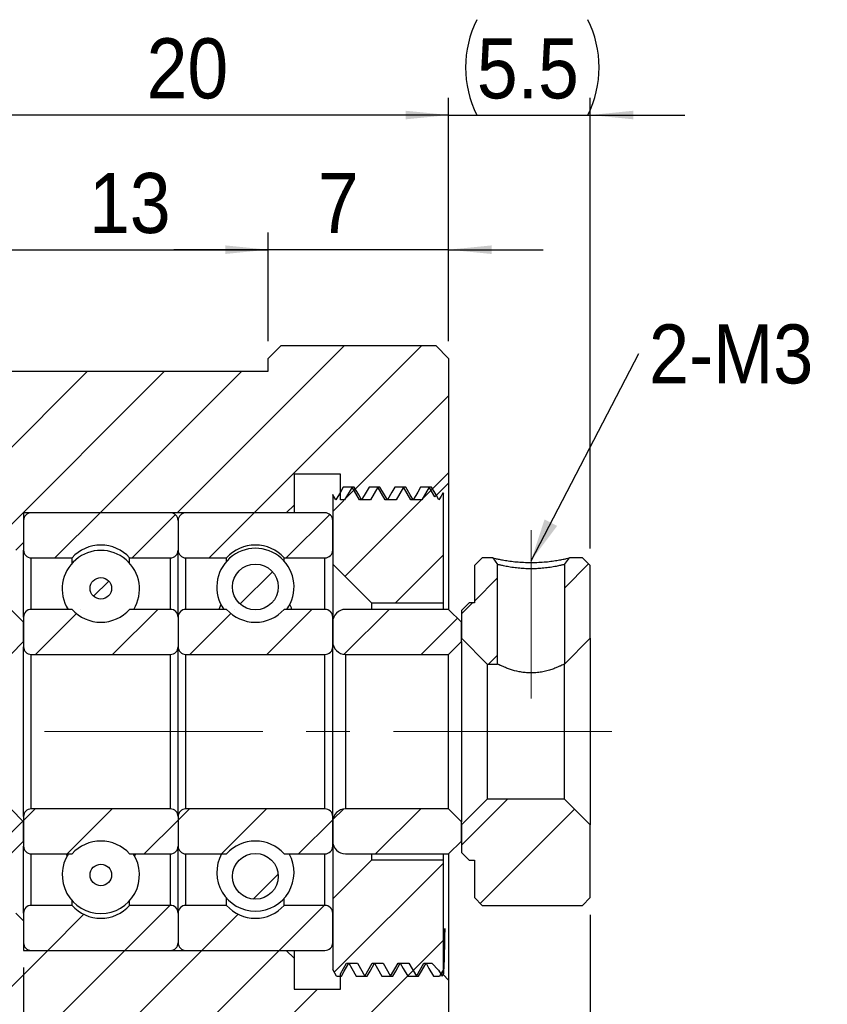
# Model space of a CAD drawing. Header units: millimetres. Extents: x 14 to 236, y 24 to 132.
# Tile 3 of 8: x 34 to 66, y 45 to 83. Entities that reach past the tile are written whole.
import ezdxf

# ---------------------------------------------------------------- set-up
doc = ezdxf.new("R2010")
doc.units = ezdxf.units.MM
doc.header["$LTSCALE"] = 0.666667
doc.linetypes.add('CENTERX2', pattern=[20.32, 12.7, -2.54, 2.54, -2.54])
doc.layers.add('FORMAT', color=7, linetype='Continuous')
doc.styles.add('SLDTEXTSTYLE0', font='GOTHIC.TTF', dxfattribs={"width": 0.913})
doc.styles.get("Standard").update_dxf_attribs({"font": 'GOTHIC.TTF'})
doc.dimstyles.new('SLDDIMSTYLE0', dxfattribs={"dimtxt": 2.333333, "dimasz": 1.666667, "dimexe": 0, "dimexo": 0.0625, "dimgap": 0.583333, "dimtad": 1, "dimrnd": 1e-09, "dimzin": 12, "dimdsep": 46, "dimtxsty": 'SLDTEXTSTYLE0', "dimsah": 1, "dimcen": 0.09, "dimadec": 0, "dimazin": 3, "dimtfac": 1, "dimtofl": 0, "dimtmove": 0, "dimatfit": 3, "dimfxl": 1, "dimfrac": 2, "dimtolj": 1, "dimtzin": 12, "dimarcsym": 0})
doc.dimstyles.new('SLDDIMSTYLE1', dxfattribs={"dimtxt": 2.333333, "dimasz": 1.666667, "dimexe": 0, "dimexo": 0.0625, "dimgap": 0.583333, "dimtad": 1, "dimrnd": 1e-09, "dimzin": 12, "dimdsep": 46, "dimtxsty": 'SLDTEXTSTYLE0', "dimsah": 1, "dimcen": 0.09, "dimadec": 0, "dimazin": 3, "dimtfac": 1, "dimtmove": 0, "dimatfit": 0, "dimfxl": 1, "dimfrac": 2, "dimtolj": 1, "dimtzin": 12, "dimarcsym": 0})
doc.dimstyles.new('SLDDIMSTYLE3', dxfattribs={"dimtxt": 0.18, "dimasz": 1.666667, "dimexe": 0, "dimexo": 0.0625, "dimgap": 0, "dimtad": 0, "dimtih": 1, "dimtoh": 1, "dimdec": 0, "dimrnd": 1e-09, "dimzin": 0, "dimdsep": 46, "dimtxsty": 'STANDARD', "dimsah": 1, "dimcen": 0.09, "dimadec": 0, "dimazin": 0, "dimtfac": 1.666667, "dimtdec": 0, "dimtofl": 0, "dimtmove": 0, "dimatfit": 3, "dimfxl": 1, "dimfrac": 2, "dimtolj": 1, "dimtzin": 0, "dimarcsym": 0})
doc.dimstyles.new('SLDDIMSTYLE5', dxfattribs={"dimtxt": 2.333333, "dimasz": 1.666667, "dimexe": 0, "dimexo": 0.0625, "dimgap": 0.583333, "dimtad": 1, "dimdec": 1, "dimrnd": 1e-09, "dimzin": 12, "dimdsep": 46, "dimtxsty": 'SLDTEXTSTYLE0', "dimsah": 1, "dimcen": 0.09, "dimadec": 0, "dimazin": 3, "dimtfac": 1, "dimtdec": 1, "dimtmove": 0, "dimatfit": 0, "dimfxl": 1, "dimfrac": 2, "dimtolj": 1, "dimtzin": 12, "dimarcsym": 0})

# ---------------------------------------------------------------- blocks, each defined once
blk = doc.blocks.new('_D_7')
at = {"layer": 'FORMAT', "color": 7}
for p, q in [((30.864, 69.941), (30.864, 75.163)), ((43.864, 70.941), (43.864, 75.163)), ((30.864, 74.497), (43.864, 74.497))]:
    blk.add_line(p, q, dxfattribs=at)
for points in [[(30.864, 74.497), (32.53, 74.33), (32.53, 74.663)], [(43.864, 74.497), (42.197, 74.663), (42.197, 74.33)]]:
    blk.add_solid(points, dxfattribs=at)
at = {"layer": 'FORMAT', "color": 7, "insert": (36.903, 77.477), "char_height": 2.3333, "attachment_point": 1, "style": 'SLDTEXTSTYLE0'}
blk.add_mtext('13', dxfattribs=at)
blk = doc.blocks.new('_D_8')
at = {"layer": 'FORMAT', "color": 7}
for p, q in [((43.864, 70.941), (43.864, 75.163)), ((50.864, 70.941), (50.864, 75.163)), ((43.864, 74.497), (40.197, 74.497)), ((50.864, 74.497), (43.864, 74.497)), ((50.864, 74.497), (54.53, 74.497))]:
    blk.add_line(p, q, dxfattribs=at)
for points in [[(43.864, 74.497), (42.197, 74.663), (42.197, 74.33)], [(50.864, 74.497), (52.53, 74.33), (52.53, 74.663)]]:
    blk.add_solid(points, dxfattribs=at)
at = {"layer": 'FORMAT', "color": 7, "insert": (45.79, 77.477), "char_height": 2.333, "attachment_point": 1, "style": 'SLDTEXTSTYLE0'}
blk.add_mtext('7', dxfattribs=at)
blk = doc.blocks.new('_D_9')
at = {"layer": 'FORMAT', "color": 7}
for p, q in [((30.864, 69.941), (30.864, 80.394)), ((50.864, 70.941), (50.864, 80.394)), ((50.864, 79.728), (30.864, 79.728))]:
    blk.add_line(p, q, dxfattribs=at)
for points in [[(30.864, 79.728), (32.53, 79.561), (32.53, 79.894)], [(50.864, 79.728), (49.197, 79.894), (49.197, 79.561)]]:
    blk.add_solid(points, dxfattribs=at)
at = {"layer": 'FORMAT', "color": 7, "insert": (39.139, 82.708), "char_height": 2.3333, "attachment_point": 1, "style": 'SLDTEXTSTYLE0'}
blk.add_mtext('20', dxfattribs=at)
blk = doc.blocks.new('_D_10')
at = {"layer": 'FORMAT', "color": 7}
for p, q in [((50.864, 70.941), (50.864, 80.394)), ((56.364, 62.891), (56.364, 80.394)), ((50.864, 79.728), (47.197, 79.728)), ((50.864, 79.728), (56.364, 79.728)), ((56.364, 79.728), (60.03, 79.728))]:
    blk.add_line(p, q, dxfattribs=at)
for centre, start, end in [((55.663, 81.58), 153.4349, 206.5651), ((52.565, 81.58), 333.4349, 26.5651)]:
    blk.add_arc(centre, 4.141, start, end, dxfattribs=at)
for points in [[(50.864, 79.728), (49.197, 79.894), (49.197, 79.561)], [(56.364, 79.728), (58.03, 79.561), (58.03, 79.894)]]:
    blk.add_solid(points, dxfattribs=at)
at = {"layer": 'FORMAT', "color": 7, "insert": (51.959, 82.708), "char_height": 2.3333, "attachment_point": 1, "style": 'SLDTEXTSTYLE0'}
blk.add_mtext('5.5', dxfattribs=at)
blk = doc.blocks.new('_D_11')
at = {"layer": 'FORMAT', "color": 7}
for p, q in [((34.364, 46.607), (34.364, 35.17)), ((30.864, 41.607), (30.864, 35.17)), ((30.864, 35.836), (23.747, 35.836)), ((30.864, 35.836), (34.364, 35.836)), ((34.364, 35.836), (38.03, 35.836))]:
    blk.add_line(p, q, dxfattribs=at)
for points in [[(30.864, 35.836), (29.197, 36.003), (29.197, 35.67)], [(34.364, 35.836), (36.03, 35.67), (36.03, 36.003)]]:
    blk.add_solid(points, dxfattribs=at)
at = {"layer": 'FORMAT', "color": 7, "insert": (23.747, 38.817), "char_height": 2.3333, "attachment_point": 1, "style": 'SLDTEXTSTYLE0'}
blk.add_mtext('3.5', dxfattribs=at)
blk = doc.blocks.new('_D_13')
at = {"layer": 'FORMAT', "color": 7}
for p, q in [((56.364, 48.657), (56.364, 35.17)), ((34.364, 46.607), (34.364, 35.17)), ((56.364, 35.836), (34.364, 35.836))]:
    blk.add_line(p, q, dxfattribs=at)
for points in [[(34.364, 35.836), (36.03, 35.67), (36.03, 36.003)], [(56.364, 35.836), (54.697, 36.003), (54.697, 35.67)]]:
    blk.add_solid(points, dxfattribs=at)
at = {"layer": 'FORMAT', "color": 7, "insert": (44.199, 38.817), "char_height": 2.3333, "attachment_point": 1, "style": 'SLDTEXTSTYLE0'}
blk.add_mtext('22', dxfattribs=at)
blk = doc.blocks.new('SW_NOTE_2')
at = {"layer": 'FORMAT', "color": 0, "insert": (0.396, 1.134), "char_height": 2.2931, "attachment_point": 1, "style": 'SLDTEXTSTYLE0'}
blk.add_mtext('2-M3', dxfattribs=at)

msp = doc.modelspace()

# ---------------------------------------------------------------- hatches: boundary and pattern name
at = {"linetype": 'Continuous', "lineweight": 18}
h = msp.add_hatch(dxfattribs=at)
h.set_pattern_fill('ANSI31', scale=0.66667, style=0)
h.paths.add_polyline_path([(50.8636, 65.424), (50.8636, 70.274), (50.3636, 70.774), (44.3636, 70.774), (43.8636, 70.274), (43.8636, 69.774), (31.3636, 69.774), (30.8636, 69.274), (30.8636, 63.124), (31.1636, 62.824), (34.0636, 62.824), (34.3636, 63.124), (34.3636, 64.274), (44.5636, 64.274), (44.8636, 64.574), (44.8636, 65.774), (46.6636, 65.774), (46.6636, 64.774), (46.8249, 64.774), (47.1136, 65.274), (47.4022, 64.774), (47.8249, 64.774), (48.1136, 65.274), (48.4022, 64.774), (48.8249, 64.774), (49.1136, 65.274), (49.4022, 64.774), (49.8249, 64.774), (50.1136, 65.274), (50.3332, 64.8936)], flags=0)
h = msp.add_hatch(dxfattribs=at)
h.set_pattern_fill('ANSI31', scale=0.66667, style=0)
edge = h.paths.add_edge_path(flags=0)
edge.add_spline(control_points=[(48.7765, 65.274), (48.7389, 65.2088), (48.7012, 65.1436), (48.6635, 65.0783), (48.605, 64.9769), (48.5464, 64.8754), (48.4878, 64.774)], knot_values=[0, 0, 0, 0, 0.0002259, 0.0002259, 0.0002259, 0.0005774, 0.0005774, 0.0005774, 0.0005774], weights=[1, 1, 1, 1, 1, 1, 1], degree=3, periodic=0)
edge.add_spline(control_points=[(48.4878, 64.774), (48.4501, 64.8392), (48.4125, 64.9044), (48.3748, 64.9696), (48.3163, 65.0711), (48.2577, 65.1725), (48.1991, 65.274)], knot_values=[0, 0, 0, 0, 0.0002259, 0.0002259, 0.0002259, 0.0005774, 0.0005774, 0.0005774, 0.0005774], weights=[1, 1, 1, 1, 1, 1, 1], degree=3, periodic=0)
edge.add_line((48.1991, 65.274), (47.7765, 65.274))
edge.add_spline(control_points=[(47.7765, 65.274), (47.7389, 65.2088), (47.7012, 65.1436), (47.6635, 65.0783), (47.605, 64.9769), (47.5464, 64.8754), (47.4878, 64.774)], knot_values=[0, 0, 0, 0, 0.0002259, 0.0002259, 0.0002259, 0.0005774, 0.0005774, 0.0005774, 0.0005774], weights=[1, 1, 1, 1, 1, 1, 1], degree=3, periodic=0)
edge.add_spline(control_points=[(47.4878, 64.774), (47.4501, 64.8392), (47.4125, 64.9044), (47.3748, 64.9696), (47.3163, 65.0711), (47.2577, 65.1725), (47.1991, 65.274)], knot_values=[0, 0, 0, 0, 0.0002259, 0.0002259, 0.0002259, 0.0005774, 0.0005774, 0.0005774, 0.0005774], weights=[1, 1, 1, 1, 1, 1, 1], degree=3, periodic=0)
edge.add_line((47.1991, 65.274), (46.7765, 65.274))
edge.add_spline(control_points=[(46.7765, 65.274), (46.7389, 65.2088), (46.7012, 65.1436), (46.6635, 65.0783), (46.605, 64.9769), (46.5464, 64.8754), (46.4878, 64.774)], knot_values=[0, 0, 0, 0, 0.0002259, 0.0002259, 0.0002259, 0.0005774, 0.0005774, 0.0005774, 0.0005774], weights=[1, 1, 1, 1, 1, 1, 1], degree=3, periodic=0)
edge.add_spline(control_points=[(46.4878, 64.774), (46.4501, 64.8392), (46.4125, 64.9044), (46.3748, 64.9696), (46.3711, 64.9762), (46.3673, 64.9827), (46.3636, 64.9892)], knot_values=[0, 0, 0, 0, 0.0002259, 0.0002259, 0.0002259, 0.0002485, 0.0002485, 0.0002485, 0.0002485], weights=[1, 1, 1, 1, 1, 1, 1], degree=3, periodic=0)
edge.add_line((46.3636, 64.9892), (46.3636, 62.274))
edge.add_line((46.3636, 62.274), (47.8636, 60.774))
edge.add_line((47.8636, 60.774), (50.6636, 60.774))
edge.add_line((50.6636, 60.774), (50.6636, 65.0138))
edge.add_line((50.6636, 65.0138), (50.6449, 65.0461))
edge.add_spline(control_points=[(50.6449, 65.0461), (50.5925, 64.9554), (50.5402, 64.8647), (50.4878, 64.774)], knot_values=[0.0002632, 0.0002632, 0.0002632, 0.0002632, 0.0005774, 0.0005774, 0.0005774, 0.0005774], weights=[1, 1, 1, 1], degree=3, periodic=0)
edge.add_spline(control_points=[(50.4878, 64.774), (50.4501, 64.8392), (50.4125, 64.9044), (50.3748, 64.9696), (50.3163, 65.0711), (50.2577, 65.1725), (50.1991, 65.274)], knot_values=[0, 0, 0, 0, 0.0002259, 0.0002259, 0.0002259, 0.0005774, 0.0005774, 0.0005774, 0.0005774], weights=[1, 1, 1, 1, 1, 1, 1], degree=3, periodic=0)
edge.add_line((50.1991, 65.274), (49.7765, 65.274))
edge.add_spline(control_points=[(49.7765, 65.274), (49.7389, 65.2088), (49.7012, 65.1436), (49.6635, 65.0783), (49.605, 64.9769), (49.5464, 64.8754), (49.4878, 64.774)], knot_values=[0, 0, 0, 0, 0.0002259, 0.0002259, 0.0002259, 0.0005774, 0.0005774, 0.0005774, 0.0005774], weights=[1, 1, 1, 1, 1, 1, 1], degree=3, periodic=0)
edge.add_spline(control_points=[(49.4878, 64.774), (49.4501, 64.8392), (49.4125, 64.9044), (49.3748, 64.9696), (49.3163, 65.0711), (49.2577, 65.1725), (49.1991, 65.274)], knot_values=[0, 0, 0, 0, 0.0002259, 0.0002259, 0.0002259, 0.0005774, 0.0005774, 0.0005774, 0.0005774], weights=[1, 1, 1, 1, 1, 1, 1], degree=3, periodic=0)
edge.add_line((49.1991, 65.274), (48.7765, 65.274))
h = msp.add_hatch(dxfattribs=at)
h.set_pattern_fill('ANSI31', scale=0.66667, style=0)
edge = h.paths.add_edge_path(flags=0)
edge.add_line((40.3636, 62.824), (40.3636, 63.974))
edge.add_arc((40.0636, 63.974), 0.3, 0, 90)
edge.add_line((40.0636, 64.274), (34.6636, 64.274))
edge.add_arc((34.6636, 63.974), 0.3, 90, 180)
edge.add_line((34.3636, 63.974), (34.3636, 62.824))
edge.add_arc((34.6636, 62.824), 0.3, 180, 270)
edge.add_line((34.6636, 62.524), (36.2455, 62.524))
edge.add_arc((37.3636, 61.524), 1.5, 41.81031, 138.18969, ccw=False)
edge.add_line((38.4816, 62.524), (40.0636, 62.524))
edge.add_arc((40.0636, 62.824), 0.3, 270, 360)
h = msp.add_hatch(dxfattribs=at)
h.set_pattern_fill('ANSI31', scale=0.66667, style=0)
edge = h.paths.add_edge_path(flags=0)
edge.add_line((46.3636, 62.824), (46.3636, 63.974))
edge.add_arc((46.0636, 63.974), 0.3, 360, 450)
edge.add_line((46.0636, 64.274), (40.6636, 64.274))
edge.add_arc((40.6636, 63.974), 0.3, 90, 180)
edge.add_line((40.3636, 63.974), (40.3636, 62.824))
edge.add_arc((40.6636, 62.824), 0.3, 180, 270)
edge.add_line((40.6636, 62.524), (42.2455, 62.524))
edge.add_arc((43.3636, 61.524), 1.5, 41.81031, 138.18969, ccw=False)
edge.add_line((44.4816, 62.524), (46.0636, 62.524))
edge.add_arc((46.0636, 62.824), 0.3, 270, 360)
h = msp.add_hatch(dxfattribs=at)
h.set_pattern_fill('ANSI32', scale=0.6667, style=0)
edge = h.paths.add_edge_path(flags=0)
edge.add_line((52.7636, 62.2705), (52.5749, 62.524))
edge.add_line((52.5749, 62.524), (52.1636, 62.524))
edge.add_line((52.1636, 62.524), (51.8636, 62.224))
edge.add_line((51.8636, 62.224), (51.8636, 60.774))
edge.add_line((51.8636, 60.774), (51.6636, 60.774))
edge.add_line((51.6636, 60.774), (51.3636, 60.474))
edge.add_line((51.3636, 60.474), (51.3636, 59.399))
edge.add_line((51.3636, 59.399), (52.3636, 58.399))
edge.add_line((52.3636, 58.399), (52.7636, 58.399))
edge.add_line((52.7636, 58.399), (52.7636, 62.2705))
h = msp.add_hatch(dxfattribs=at)
h.set_pattern_fill('ANSI32', scale=0.6667, style=0)
h.paths.add_polyline_path([(56.3636, 62.224), (56.0636, 62.524), (55.5522, 62.524), (55.3636, 62.2705), (55.3636, 58.399), (56.3636, 59.399)], flags=0)
h = msp.add_hatch(dxfattribs=at)
h.set_pattern_fill('ANSI31', scale=0.66667, style=0)
edge = h.paths.add_edge_path(flags=0)
edge.add_arc((43.3636, 61.3957), 0.8891, 0, 360)
h = msp.add_hatch(dxfattribs=at)
h.set_pattern_fill('ANSI31', scale=0.66667, style=0)
edge = h.paths.add_edge_path(flags=0)
edge.add_arc((37.3636, 61.3406), 0.4176, 0, 360)
h = msp.add_hatch(dxfattribs=at)
h.set_pattern_fill('ANSI31', scale=0.66667, style=0)
edge = h.paths.add_edge_path(flags=0)
edge.add_line((33.8636, 58.774), (34.3636, 59.274))
edge.add_line((34.3636, 59.274), (34.3636, 60.024))
edge.add_line((34.3636, 60.024), (33.8636, 60.524))
edge.add_line((33.8636, 60.524), (29.8636, 60.524))
edge.add_arc((29.8636, 60.024), 0.5, 90, 180)
edge.add_line((29.3636, 60.024), (29.3636, 59.274))
edge.add_arc((29.8636, 59.274), 0.5, 180, 270)
edge.add_line((29.8636, 58.774), (33.8636, 58.774))
h = msp.add_hatch(dxfattribs=at)
h.set_pattern_fill('ANSI31', scale=0.66667, style=0)
edge = h.paths.add_edge_path(flags=0)
edge.add_line((40.0636, 60.524), (38.4816, 60.524))
edge.add_arc((37.3636, 61.524), 1.5, 221.81031, 318.18969, ccw=False)
edge.add_line((36.2455, 60.524), (34.6636, 60.524))
edge.add_arc((34.6636, 60.224), 0.3, 90, 180)
edge.add_line((34.3636, 60.224), (34.3636, 59.074))
edge.add_arc((34.6636, 59.074), 0.3, 180, 270)
edge.add_line((34.6636, 58.774), (40.0636, 58.774))
edge.add_arc((40.0636, 59.074), 0.3, 270, 360)
edge.add_line((40.3636, 59.074), (40.3636, 60.224))
edge.add_arc((40.0636, 60.224), 0.3, 0, 90)
h = msp.add_hatch(dxfattribs=at)
h.set_pattern_fill('ANSI31', scale=0.66667, style=0)
edge = h.paths.add_edge_path(flags=0)
edge.add_line((46.0636, 60.524), (44.4816, 60.524))
edge.add_arc((43.3636, 61.524), 1.5, 221.81031, 318.18969, ccw=False)
edge.add_line((42.2455, 60.524), (40.6636, 60.524))
edge.add_arc((40.6636, 60.224), 0.3, 90, 180)
edge.add_line((40.3636, 60.224), (40.3636, 59.074))
edge.add_arc((40.6636, 59.074), 0.3, 180, 270)
edge.add_line((40.6636, 58.774), (46.0636, 58.774))
edge.add_arc((46.0636, 59.074), 0.3, 270, 360)
edge.add_line((46.3636, 59.074), (46.3636, 60.224))
edge.add_arc((46.0636, 60.224), 0.3, 0, 90)
h = msp.add_hatch(dxfattribs=at)
h.set_pattern_fill('ANSI31', scale=0.66667, style=0)
edge = h.paths.add_edge_path(flags=0)
edge.add_line((50.8636, 58.774), (51.3636, 59.274))
edge.add_line((51.3636, 59.274), (51.3636, 60.024))
edge.add_line((51.3636, 60.024), (50.8636, 60.524))
edge.add_line((50.8636, 60.524), (46.8636, 60.524))
edge.add_arc((46.8636, 60.024), 0.5, 90, 180)
edge.add_line((46.3636, 60.024), (46.3636, 59.274))
edge.add_arc((46.8636, 59.274), 0.5, 180, 270)
edge.add_line((46.8636, 58.774), (50.8636, 58.774))
h = msp.add_hatch(dxfattribs=at)
h.set_pattern_fill('ANSI32', scale=0.6667, style=0)
h.paths.add_polyline_path([(51.8636, 49.324), (52.1636, 49.024), (56.0636, 49.024), (56.3636, 49.324), (56.3636, 52.149), (55.3636, 53.149), (52.3636, 53.149), (51.3636, 52.149), (51.3636, 51.074), (51.6636, 50.774), (51.8636, 50.774)], flags=0)
h = msp.add_hatch(dxfattribs=at)
h.set_pattern_fill('ANSI31', scale=0.66667, style=0)
edge = h.paths.add_edge_path(flags=0)
edge.add_line((34.3636, 52.274), (33.8636, 52.774))
edge.add_line((33.8636, 52.774), (29.8636, 52.774))
edge.add_arc((29.8636, 52.274), 0.5, 90, 180)
edge.add_line((29.3636, 52.274), (29.3636, 51.524))
edge.add_arc((29.8636, 51.524), 0.5, 180, 270)
edge.add_line((29.8636, 51.024), (33.8636, 51.024))
edge.add_line((33.8636, 51.024), (34.3636, 51.524))
edge.add_line((34.3636, 51.524), (34.3636, 52.274))
h = msp.add_hatch(dxfattribs=at)
h.set_pattern_fill('ANSI31', scale=0.66667, style=0)
edge = h.paths.add_edge_path(flags=0)
edge.add_line((34.6636, 51.024), (36.2455, 51.024))
edge.add_arc((37.3636, 50.024), 1.5, 41.81031, 138.18969, ccw=False)
edge.add_line((38.4816, 51.024), (40.0636, 51.024))
edge.add_arc((40.0636, 51.324), 0.3, 270, 360)
edge.add_line((40.3636, 51.324), (40.3636, 52.474))
edge.add_arc((40.0636, 52.474), 0.3, 0, 90)
edge.add_line((40.0636, 52.774), (34.6636, 52.774))
edge.add_arc((34.6636, 52.474), 0.3, 90, 180)
edge.add_line((34.3636, 52.474), (34.3636, 51.324))
edge.add_arc((34.6636, 51.324), 0.3, 180, 270)
h = msp.add_hatch(dxfattribs=at)
h.set_pattern_fill('ANSI31', scale=0.66667, style=0)
edge = h.paths.add_edge_path(flags=0)
edge.add_line((40.6636, 51.024), (42.2455, 51.024))
edge.add_arc((43.3636, 50.024), 1.5, 41.81031, 138.18969, ccw=False)
edge.add_line((44.4816, 51.024), (46.0636, 51.024))
edge.add_arc((46.0636, 51.324), 0.3, 270, 360)
edge.add_line((46.3636, 51.324), (46.3636, 52.474))
edge.add_arc((46.0636, 52.474), 0.3, 360, 450)
edge.add_line((46.0636, 52.774), (40.6636, 52.774))
edge.add_arc((40.6636, 52.474), 0.3, 90, 180)
edge.add_line((40.3636, 52.474), (40.3636, 51.324))
edge.add_arc((40.6636, 51.324), 0.3, 180, 270)
h = msp.add_hatch(dxfattribs=at)
h.set_pattern_fill('ANSI31', scale=0.66667, style=0)
edge = h.paths.add_edge_path(flags=0)
edge.add_line((51.3636, 52.274), (50.8636, 52.774))
edge.add_line((50.8636, 52.774), (46.8636, 52.774))
edge.add_arc((46.8636, 52.274), 0.5, 90, 180)
edge.add_line((46.3636, 52.274), (46.3636, 51.524))
edge.add_arc((46.8636, 51.524), 0.5, 180, 270)
edge.add_line((46.8636, 51.024), (50.8636, 51.024))
edge.add_line((50.8636, 51.024), (51.3636, 51.524))
edge.add_line((51.3636, 51.524), (51.3636, 52.274))
h = msp.add_hatch(dxfattribs=at)
h.set_pattern_fill('ANSI31', scale=0.66667, style=0)
edge = h.paths.add_edge_path(flags=0)
edge.add_arc((43.3636, 50.1523), 0.8891, 0, 360)
h = msp.add_hatch(dxfattribs=at)
h.set_pattern_fill('ANSI31', scale=0.66667, style=0)
edge = h.paths.add_edge_path(flags=0)
edge.add_arc((37.3636, 50.2074), 0.4176, 0, 360)
h = msp.add_hatch(dxfattribs=at)
h.set_pattern_fill('ANSI31', scale=0.66667, style=0)
edge = h.paths.add_edge_path(flags=0)
edge.add_spline(control_points=[(47.6991, 46.274), (47.7368, 46.3392), (47.7744, 46.4044), (47.8121, 46.4697), (47.8706, 46.5711), (47.9292, 46.6725), (47.9878, 46.774)], knot_values=[0, 0, 0, 0, 0.0002259, 0.0002259, 0.0002259, 0.0005774, 0.0005774, 0.0005774, 0.0005774], weights=[1, 1, 1, 1, 1, 1, 1], degree=3, periodic=0)
edge.add_spline(control_points=[(47.9878, 46.774), (48.0255, 46.7088), (48.0631, 46.6436), (48.1008, 46.5783), (48.1594, 46.4769), (48.2179, 46.3754), (48.2765, 46.274)], knot_values=[0, 0, 0, 0, 0.0002259, 0.0002259, 0.0002259, 0.0005774, 0.0005774, 0.0005774, 0.0005774], weights=[1, 1, 1, 1, 1, 1, 1], degree=3, periodic=0)
edge.add_line((48.2765, 46.274), (48.6991, 46.274))
edge.add_spline(control_points=[(48.6991, 46.274), (48.7368, 46.3392), (48.7744, 46.4044), (48.8121, 46.4697), (48.8706, 46.5711), (48.9292, 46.6725), (48.9878, 46.774)], knot_values=[0, 0, 0, 0, 0.0002259, 0.0002259, 0.0002259, 0.0005774, 0.0005774, 0.0005774, 0.0005774], weights=[1, 1, 1, 1, 1, 1, 1], degree=3, periodic=0)
edge.add_spline(control_points=[(48.9878, 46.774), (49.0255, 46.7088), (49.0631, 46.6436), (49.1008, 46.5783), (49.1594, 46.4769), (49.2179, 46.3754), (49.2765, 46.274)], knot_values=[0, 0, 0, 0, 0.0002259, 0.0002259, 0.0002259, 0.0005774, 0.0005774, 0.0005774, 0.0005774], weights=[1, 1, 1, 1, 1, 1, 1], degree=3, periodic=0)
edge.add_line((49.2765, 46.274), (49.6991, 46.274))
edge.add_spline(control_points=[(49.6991, 46.274), (49.7368, 46.3392), (49.7744, 46.4044), (49.8121, 46.4697), (49.8706, 46.5711), (49.9292, 46.6725), (49.9878, 46.774)], knot_values=[0, 0, 0, 0, 0.0002259, 0.0002259, 0.0002259, 0.0005774, 0.0005774, 0.0005774, 0.0005774], weights=[1, 1, 1, 1, 1, 1, 1], degree=3, periodic=0)
edge.add_spline(control_points=[(49.9878, 46.774), (50.0255, 46.7088), (50.0631, 46.6436), (50.1008, 46.5783), (50.1594, 46.4769), (50.2179, 46.3754), (50.2765, 46.274)], knot_values=[0, 0, 0, 0, 0.0002259, 0.0002259, 0.0002259, 0.0005774, 0.0005774, 0.0005774, 0.0005774], weights=[1, 1, 1, 1, 1, 1, 1], degree=3, periodic=0)
edge.add_line((50.2765, 46.274), (50.5133, 46.274))
edge.add_line((50.5133, 46.274), (50.6636, 46.5342))
edge.add_line((50.6636, 46.5342), (50.6636, 50.774))
edge.add_line((50.6636, 50.774), (47.8636, 50.774))
edge.add_line((47.8636, 50.774), (46.3636, 49.274))
edge.add_line((46.3636, 49.274), (46.3636, 46.5342))
edge.add_line((46.3636, 46.5342), (46.5138, 46.274))
edge.add_line((46.5138, 46.274), (46.6991, 46.274))
edge.add_spline(control_points=[(46.6991, 46.274), (46.7368, 46.3392), (46.7744, 46.4044), (46.8121, 46.4697), (46.8706, 46.5711), (46.9292, 46.6725), (46.9878, 46.774)], knot_values=[0, 0, 0, 0, 0.0002259, 0.0002259, 0.0002259, 0.0005774, 0.0005774, 0.0005774, 0.0005774], weights=[1, 1, 1, 1, 1, 1, 1], degree=3, periodic=0)
edge.add_spline(control_points=[(46.9878, 46.774), (47.0255, 46.7088), (47.0631, 46.6436), (47.1008, 46.5783), (47.1594, 46.4769), (47.2179, 46.3754), (47.2765, 46.274)], knot_values=[0, 0, 0, 0, 0.0002259, 0.0002259, 0.0002259, 0.0005774, 0.0005774, 0.0005774, 0.0005774], weights=[1, 1, 1, 1, 1, 1, 1], degree=3, periodic=0)
edge.add_line((47.2765, 46.274), (47.6991, 46.274))
h = msp.add_hatch(dxfattribs=at)
h.set_pattern_fill('ANSI31', scale=0.66667, style=0)
edge = h.paths.add_edge_path(flags=0)
edge.add_line((34.6636, 47.274), (40.0636, 47.274))
edge.add_arc((40.0636, 47.574), 0.3, 270, 360)
edge.add_line((40.3636, 47.574), (40.3636, 48.724))
edge.add_arc((40.0636, 48.724), 0.3, 0, 90)
edge.add_line((40.0636, 49.024), (38.4816, 49.024))
edge.add_arc((37.3636, 50.024), 1.5, 221.81031, 318.18969, ccw=False)
edge.add_line((36.2455, 49.024), (34.6636, 49.024))
edge.add_arc((34.6636, 48.724), 0.3, 90, 180)
edge.add_line((34.3636, 48.724), (34.3636, 47.574))
edge.add_arc((34.6636, 47.574), 0.3, 180, 270)
h = msp.add_hatch(dxfattribs=at)
h.set_pattern_fill('ANSI31', scale=0.66667, style=0)
edge = h.paths.add_edge_path(flags=0)
edge.add_line((40.6636, 47.274), (46.0636, 47.274))
edge.add_arc((46.0636, 47.574), 0.3, 270, 360)
edge.add_line((46.3636, 47.574), (46.3636, 48.724))
edge.add_arc((46.0636, 48.724), 0.3, 0, 90)
edge.add_line((46.0636, 49.024), (44.4816, 49.024))
edge.add_arc((43.3636, 50.024), 1.5, 221.81031, 318.18969, ccw=False)
edge.add_line((42.2455, 49.024), (40.6636, 49.024))
edge.add_arc((40.6636, 48.724), 0.3, 90, 180)
edge.add_line((40.3636, 48.724), (40.3636, 47.574))
edge.add_arc((40.6636, 47.574), 0.3, 180, 270)
h = msp.add_hatch(dxfattribs=at)
h.set_pattern_fill('ANSI31', scale=0.66667, style=0)
h.paths.add_polyline_path([(50.6136, 46.274), (50.4769, 46.5106), (50.2136, 46.774), (49.9022, 46.774), (49.6136, 46.274), (49.3249, 46.774), (48.9022, 46.774), (48.6136, 46.274), (48.3249, 46.774), (47.9022, 46.774), (47.6136, 46.274), (47.3249, 46.774), (46.9022, 46.774), (46.6636, 46.3606), (46.6636, 45.774), (44.8636, 45.774), (44.8636, 46.974), (44.5636, 47.274), (34.3636, 47.274), (34.3636, 48.424), (34.0636, 48.724), (31.1636, 48.724), (30.8636, 48.424), (30.8636, 42.274), (31.3636, 41.774), (43.8636, 41.774), (43.8636, 41.274), (44.3636, 40.774), (50.3636, 40.774), (50.8636, 41.274), (50.8636, 46.124), (50.6502, 46.3374)], flags=0)

# ---------------------------------------------------------------- linework, layer by layer
at = {"color": 7, "linetype": 'Continuous', "lineweight": 25}
for p, q in [((43.8636, 70.274), (44.3636, 70.774)), ((44.3636, 70.774), (50.3636, 70.774)), ((50.3636, 70.774), (50.8636, 70.274)), ((43.8636, 69.774), (43.8636, 70.274)), ((50.8636, 70.274), (50.8636, 65.424)), ((31.3636, 69.774), (43.8636, 69.774)), ((46.6636, 65.774), (44.8636, 65.774)), ((44.8636, 65.774), (44.8636, 64.574)), ((46.6636, 64.774), (46.6636, 65.774)), ((50.8636, 65.424), (50.3332, 64.8936)), ((50.8636, 65.424), (50.8636, 60.524)), ((47.1991, 65.274), (46.7765, 65.274)), ((47.1136, 65.274), (46.8249, 64.774)), ((47.4022, 64.774), (47.1136, 65.274)), ((48.1991, 65.274), (47.7765, 65.274)), ((48.1136, 65.274), (47.8249, 64.774)), ((48.4022, 64.774), (48.1136, 65.274)), ((49.1991, 65.274), (48.7765, 65.274)), ((49.1136, 65.274), (48.8249, 64.774)), ((49.4022, 64.774), (49.1136, 65.274)), ((50.1991, 65.274), (49.7765, 65.274)), ((50.1136, 65.274), (49.8249, 64.774)), ((50.3332, 64.8936), (50.1136, 65.274)), ((50.6449, 65.0461), (50.6636, 65.0138)), ((46.3636, 64.9892), (46.3636, 62.274)), ((46.8249, 64.774), (46.6636, 64.774)), ((47.8249, 64.774), (47.4022, 64.774)), ((48.8249, 64.774), (48.4022, 64.774)), ((49.8249, 64.774), (49.4022, 64.774)), ((50.6636, 60.774), (50.6636, 65.0138)), ((44.5636, 64.274), (34.3636, 64.274)), ((34.3636, 64.274), (34.3636, 63.124)), ((40.0636, 64.274), (34.6636, 64.274)), ((46.0636, 64.274), (40.6636, 64.274)), ((44.8636, 64.574), (44.5636, 64.274)), ((44.8636, 64.574), (44.8636, 64.274)), ((34.3636, 63.974), (34.3636, 62.824)), ((40.3636, 63.974), (40.3636, 62.824)), ((46.3636, 62.824), (46.3636, 63.974)), ((34.3636, 63.124), (34.0636, 62.824)), ((34.3636, 60.224), (34.3636, 62.824)), ((40.3636, 60.224), (40.3636, 62.824)), ((34.6636, 62.524), (36.2455, 62.524)), ((36.2455, 62.3152), (36.2455, 62.524)), ((38.4816, 62.3152), (38.4816, 62.524)), ((38.4816, 62.524), (40.0636, 62.524)), ((40.6636, 62.524), (42.2455, 62.524)), ((42.2455, 62.3957), (42.2455, 62.524)), ((44.4816, 62.3957), (44.4816, 62.524)), ((44.4816, 62.524), (46.0636, 62.524)), ((51.8636, 62.224), (52.1636, 62.524)), ((52.5749, 62.524), (52.1636, 62.524)), ((52.5749, 62.524), (52.7636, 62.2705)), ((55.3636, 62.2705), (55.5522, 62.524)), ((56.0636, 62.524), (55.5522, 62.524)), ((56.0636, 62.524), (56.3636, 62.224)), ((47.8636, 60.774), (46.3636, 62.274)), ((46.3636, 62.274), (46.3636, 60.224)), ((51.8636, 62.224), (51.8636, 60.774)), ((52.7636, 58.399), (52.7636, 62.2705)), ((55.3636, 62.2705), (55.3636, 58.399)), ((56.3636, 59.399), (56.3636, 62.224)), ((33.8636, 60.524), (34.3636, 60.024)), ((36.2455, 60.524), (34.6636, 60.524)), ((40.0636, 60.524), (38.4816, 60.524)), ((42.2455, 60.524), (40.6636, 60.524)), ((46.0636, 60.524), (44.4816, 60.524)), ((50.8636, 60.524), (46.8636, 60.524)), ((47.8636, 60.774), (47.8636, 60.524)), ((47.8636, 60.774), (50.6636, 60.774)), ((50.6636, 60.524), (50.6636, 60.774)), ((50.8636, 60.524), (51.3636, 60.024)), ((51.3636, 60.474), (51.6636, 60.774)), ((51.3636, 60.474), (51.3636, 59.399)), ((51.8636, 60.774), (51.6636, 60.774)), ((34.3636, 60.224), (34.3636, 59.074)), ((40.3636, 60.224), (40.3636, 59.074)), ((46.3636, 59.074), (46.3636, 60.224)), ((34.3636, 59.274), (34.3636, 60.024)), ((46.3636, 60.024), (46.3636, 59.274)), ((51.3636, 59.274), (51.3636, 60.024)), ((52.3636, 58.399), (51.3636, 59.399)), ((56.3636, 59.399), (55.3636, 58.399)), ((56.3636, 59.399), (56.3636, 52.149)), ((34.3636, 59.274), (33.8636, 58.774)), ((34.3636, 52.474), (34.3636, 59.074)), ((40.3636, 52.474), (40.3636, 59.074)), ((46.3636, 52.474), (46.3636, 59.074)), ((51.3636, 59.274), (50.8636, 58.774)), ((51.3636, 59.274), (51.3636, 52.274)), ((34.6636, 52.774), (34.6636, 58.774)), ((34.6636, 58.774), (40.0636, 58.774)), ((40.0636, 52.774), (40.0636, 58.774)), ((40.6636, 52.774), (40.6636, 58.774)), ((40.6636, 58.774), (46.0636, 58.774)), ((46.0636, 52.774), (46.0636, 58.774)), ((46.8636, 58.774), (46.8636, 52.774)), ((46.8636, 58.774), (50.8636, 58.774)), ((50.8636, 52.774), (50.8636, 58.774)), ((52.3636, 58.399), (52.7636, 58.399)), ((52.3636, 58.399), (52.3636, 53.149)), ((55.3636, 53.149), (55.3636, 58.399)), ((51.3636, 52.149), (52.3636, 53.149)), ((55.3636, 53.149), (52.3636, 53.149)), ((55.3636, 53.149), (56.3636, 52.149)), ((33.8636, 52.774), (34.3636, 52.274)), ((34.3636, 52.474), (34.3636, 51.324)), ((40.0636, 52.774), (34.6636, 52.774)), ((40.3636, 52.474), (40.3636, 51.324)), ((46.0636, 52.774), (40.6636, 52.774)), ((46.3636, 51.324), (46.3636, 52.474)), ((50.8636, 52.774), (46.8636, 52.774)), ((50.8636, 52.774), (51.3636, 52.274)), ((34.3636, 51.524), (34.3636, 52.274)), ((46.3636, 52.274), (46.3636, 51.524)), ((51.3636, 51.524), (51.3636, 52.274)), ((51.3636, 52.149), (51.3636, 51.074)), ((56.3636, 49.324), (56.3636, 52.149)), ((34.3636, 51.524), (33.8636, 51.024)), ((34.3636, 48.724), (34.3636, 51.324)), ((40.3636, 48.724), (40.3636, 51.324)), ((46.3636, 51.324), (46.3636, 49.274)), ((51.3636, 51.524), (50.8636, 51.024)), ((34.6636, 51.024), (36.2455, 51.024)), ((36.0115, 51.024), (36.0549, 50.9405)), ((38.4816, 51.024), (40.0636, 51.024)), ((38.6722, 50.9405), (38.7156, 51.024)), ((40.6636, 51.024), (42.2455, 51.024)), ((44.4816, 51.024), (46.0636, 51.024)), ((46.8636, 51.024), (50.8636, 51.024)), ((47.8636, 51.024), (47.8636, 50.774)), ((50.6636, 50.774), (50.6636, 51.024)), ((50.8636, 51.024), (50.8636, 46.124)), ((51.6636, 50.774), (51.3636, 51.074)), ((46.3636, 49.274), (47.8636, 50.774)), ((50.6636, 50.774), (47.8636, 50.774)), ((50.6636, 46.5342), (50.6636, 50.774)), ((51.6636, 50.774), (51.8636, 50.774)), ((51.8636, 50.774), (51.8636, 49.324)), ((36.2455, 49.024), (34.6636, 49.024)), ((36.2455, 49.024), (36.2455, 49.2074)), ((38.4816, 49.024), (38.4816, 49.2074)), ((40.0636, 49.024), (38.4816, 49.024)), ((42.2455, 49.024), (40.6636, 49.024)), ((42.2455, 49.024), (42.2455, 49.3015)), ((44.4816, 49.024), (44.4816, 49.3015)), ((46.0636, 49.024), (44.4816, 49.024)), ((46.3636, 49.274), (46.3636, 46.5342)), ((52.1636, 49.024), (51.8636, 49.324)), ((52.1636, 49.024), (56.0636, 49.024)), ((56.3636, 49.324), (56.0636, 49.024)), ((34.0636, 48.724), (34.3636, 48.424)), ((34.3636, 48.724), (34.3636, 47.574)), ((40.3636, 48.724), (40.3636, 47.574)), ((46.3636, 47.574), (46.3636, 48.724)), ((34.3636, 48.424), (34.3636, 47.274)), ((34.3636, 47.274), (44.5636, 47.274)), ((34.6636, 47.274), (40.0636, 47.274)), ((40.6636, 47.274), (46.0636, 47.274)), ((44.5636, 47.274), (44.8636, 46.974)), ((44.8636, 47.274), (44.8636, 46.974)), ((44.8636, 46.974), (44.8636, 45.774)), ((46.6636, 46.3606), (46.9022, 46.774)), ((46.9022, 46.774), (47.3249, 46.774)), ((47.3249, 46.774), (47.6136, 46.274)), ((47.6136, 46.274), (47.9022, 46.774)), ((47.9022, 46.774), (48.3249, 46.774)), ((48.3249, 46.774), (48.6136, 46.274)), ((48.6136, 46.274), (48.9022, 46.774)), ((48.9022, 46.774), (49.3249, 46.774)), ((49.3249, 46.774), (49.6136, 46.274)), ((49.6136, 46.274), (49.9022, 46.774)), ((49.9022, 46.774), (50.2136, 46.774)), ((50.2136, 46.774), (50.4769, 46.5106)), ((46.5138, 46.274), (46.3636, 46.5342)), ((46.6636, 45.774), (46.6636, 46.3606)), ((50.4769, 46.5106), (50.6136, 46.274)), ((50.6636, 46.5342), (50.5133, 46.274)), ((50.6136, 46.274), (50.6502, 46.3374)), ((50.6502, 46.3374), (50.8636, 46.124)), ((46.5138, 46.274), (46.6991, 46.274)), ((47.2765, 46.274), (47.6991, 46.274)), ((48.2765, 46.274), (48.6991, 46.274)), ((49.2765, 46.274), (49.6991, 46.274)), ((50.2765, 46.274), (50.5133, 46.274)), ((50.8636, 46.124), (50.8636, 41.274)), ((44.8636, 45.774), (46.6636, 45.774))]:
    msp.add_line(p, q, dxfattribs=at)
at = {"color": 8, "linetype": 'Continuous', "lineweight": 25}
for p, q in [((34.6636, 60.524), (34.6636, 62.524)), ((40.0636, 60.524), (40.0636, 62.524)), ((40.6636, 60.524), (40.6636, 62.524)), ((46.0636, 60.524), (46.0636, 62.524)), ((34.6636, 49.024), (34.6636, 51.024)), ((40.0636, 49.024), (40.0636, 51.024)), ((40.6636, 49.024), (40.6636, 51.024)), ((46.0636, 49.024), (46.0636, 51.024))]:
    msp.add_line(p, q, dxfattribs=at)
at = {"color": 7, "linetype": 'Continuous', "lineweight": 25, "flags": 128}
for points in [[(46.7765, 65.274), (46.6635, 65.0783), (46.4878, 64.774)], [(47.4878, 64.774), (47.3748, 64.9696), (47.1991, 65.274)], [(47.7765, 65.274), (47.6635, 65.0783), (47.4878, 64.774)], [(48.4878, 64.774), (48.3748, 64.9696), (48.1991, 65.274)], [(48.7765, 65.274), (48.6635, 65.0783), (48.4878, 64.774)], [(49.4878, 64.774), (49.3748, 64.9696), (49.1991, 65.274)], [(49.7765, 65.274), (49.6635, 65.0783), (49.4878, 64.774)], [(50.4878, 64.774), (50.3748, 64.9696), (50.1991, 65.274)], [(50.6449, 65.0461), (50.5757, 64.9262), (50.4878, 64.774)], [(46.4878, 64.774), (46.3748, 64.9696), (46.3636, 64.9892)], [(36.0675, 60.5601), (36.0645, 60.555), (36.0471, 60.524)], [(38.68, 60.524), (38.6626, 60.555), (38.6596, 60.5601)], [(42.0258, 60.7171), (41.9672, 60.5865), (41.9443, 60.524)], [(44.7828, 60.524), (44.7599, 60.5865), (44.7013, 60.7171)], [(46.6991, 46.274), (46.8121, 46.4697), (46.9878, 46.774)], [(46.9878, 46.774), (47.1008, 46.5783), (47.2765, 46.274)], [(47.6991, 46.274), (47.8121, 46.4697), (47.9878, 46.774)], [(47.9878, 46.774), (48.1008, 46.5783), (48.2765, 46.274)], [(48.6991, 46.274), (48.8121, 46.4697), (48.9878, 46.774)], [(48.9878, 46.774), (49.1008, 46.5783), (49.2765, 46.274)], [(49.6991, 46.274), (49.8121, 46.4697), (49.9878, 46.774)], [(49.9878, 46.774), (50.1008, 46.5783), (50.2765, 46.274)]]:
    msp.add_lwpolyline(points, dxfattribs=at)
at = {"color": 7, "linetype": 'Continuous', "lineweight": 25}
for centre, radius in [((43.3636, 61.3957), 0.8891), ((37.3636, 61.3406), 0.4176), ((43.3636, 50.1523), 0.8891), ((37.3636, 50.2074), 0.4176)]:
    msp.add_circle(centre, radius, dxfattribs=at)
for centre, radius, start, end in [((34.6636, 63.974), 0.3, 90, 180), ((40.0636, 63.974), 0.3, 0, 90), ((40.6636, 63.974), 0.3, 90, 180), ((46.0636, 63.974), 0.3, 0, 90), ((34.6636, 62.824), 0.3, 180, 270), ((37.3636, 61.3152), 1.5, 328.16747, 211.83253), ((37.3636, 61.524), 1.5, 41.81031, 138.18969), ((40.0636, 62.824), 0.3, 270, 0), ((40.6636, 62.824), 0.3, 180, 270), ((43.3636, 61.3957), 1.5, 324.47162, 215.52838), ((43.3636, 61.524), 1.5, 41.81031, 138.18969), ((46.0636, 62.824), 0.3, 270, 0), ((34.6636, 60.224), 0.3, 90, 180), ((37.3636, 61.524), 1.5, 221.81031, 318.18969), ((40.0636, 60.224), 0.3, 0, 90), ((40.6636, 60.224), 0.3, 90, 180), ((43.3636, 61.524), 1.5, 221.81031, 318.18969), ((46.0636, 60.224), 0.3, 0, 90), ((46.8636, 60.024), 0.5, 90, 180), ((34.6636, 59.074), 0.3, 180, 270), ((40.0636, 59.074), 0.3, 270, 0), ((40.6636, 59.074), 0.3, 180, 270), ((46.0636, 59.074), 0.3, 270, 0), ((46.8636, 59.274), 0.5, 180, 270), ((34.6636, 52.474), 0.3, 90, 180), ((40.0636, 52.474), 0.3, 0, 90), ((40.6636, 52.474), 0.3, 90, 180), ((46.0636, 52.474), 0.3, 0, 90), ((46.8636, 52.274), 0.5, 90, 180), ((34.6636, 51.324), 0.3, 180, 270), ((37.3636, 50.024), 1.5, 41.81031, 138.18969), ((40.0636, 51.324), 0.3, 270, 0), ((40.6636, 51.324), 0.3, 180, 270), ((43.3636, 50.024), 1.5, 41.81031, 138.18969), ((46.0636, 51.324), 0.3, 270, 0), ((46.8636, 51.524), 0.5, 180, 270), ((37.3636, 50.2074), 1.5, 147.01704, 270), ((37.3636, 50.2074), 1.5, 270, 32.98296), ((43.3636, 50.3015), 1.5, 151.20404, 270), ((43.3636, 50.3015), 1.5, 270, 28.79596), ((34.6636, 48.724), 0.3, 90, 180), ((37.3636, 50.024), 1.5, 221.81031, 318.18969), ((40.0636, 48.724), 0.3, 0, 90), ((40.6636, 48.724), 0.3, 90, 180), ((43.3636, 50.024), 1.5, 221.81031, 318.18969), ((46.0636, 48.724), 0.3, 0, 90), ((34.6636, 47.574), 0.3, 180, 270), ((40.0636, 47.574), 0.3, 270, 0), ((40.6636, 47.574), 0.3, 180, 270), ((46.0636, 47.574), 0.3, 270, 0)]:
    msp.add_arc(centre, radius, start, end, dxfattribs=at)
for points, knots in [([(50.6375, 65.0147), (50.6375, 65.0152), (50.6401, 65.0525), (50.6425, 65.0493), (50.6449, 65.0461)], [0, 0, 0, 0, 0.0131946, 1, 1, 1, 1]), ([(52.5749, 62.524), (52.5749, 62.524), (52.5748, 62.524), (52.5917, 62.5192), (52.6745, 62.4994), (52.8142, 62.47), (53.005, 62.435), (53.2316, 62.3988), (53.489, 62.3682), (53.7697, 62.3486), (54.0644, 62.3423), (54.359, 62.3485), (54.6394, 62.3682), (54.8967, 62.3989), (55.1232, 62.4352), (55.3141, 62.4702), (55.4527, 62.4993), (55.538, 62.5199), (55.5474, 62.5226), (55.5522, 62.524)], [0, 0, 0, 0, 0.0003364, 0.0649577, 0.1270421, 0.1889895, 0.2532154, 0.3171963, 0.3779131, 0.4380063, 0.5001964, 0.5622459, 0.6222809, 0.6830447, 0.7471866, 0.8114053, 0.8733406, 0.9354058, 1, 1, 1, 1]), ([(55.3636, 62.2705), (55.3603, 62.2693), (55.3532, 62.2668), (55.2907, 62.2493), (55.1733, 62.2226), (54.9909, 62.1846), (54.7601, 62.1466), (54.5137, 62.1191), (54.2814, 62.1021), (54.0644, 62.0956), (53.8474, 62.1021), (53.6149, 62.119), (53.3683, 62.1464), (53.1372, 62.1844), (52.9547, 62.2223), (52.8363, 62.2493), (52.7758, 62.2661), (52.7636, 62.2705), (52.7636, 62.2705), (52.7636, 62.2705)], [0, 0, 0, 0, 0.0509664, 0.1095433, 0.1758, 0.2497808, 0.3246324, 0.391217, 0.4495756, 0.499776, 0.5500338, 0.6084186, 0.6749987, 0.7498154, 0.8238795, 0.8901766, 0.9487503, 0.9996695, 1, 1, 1, 1]), ([(55.3636, 58.399), (55.3605, 58.3975), (55.3543, 58.3944), (55.3048, 58.3702), (55.2273, 58.3339), (55.1214, 58.2871), (54.9869, 58.233), (54.8234, 58.1758), (54.6315, 58.1213), (54.4212, 58.079), (54.1999, 58.055), (53.9885, 58.0525), (53.7865, 58.0687), (53.5383, 58.1087), (53.305, 58.1739), (53.1046, 58.2467), (52.9694, 58.3026), (52.8628, 58.3509), (52.7814, 58.3901), (52.7699, 58.3958), (52.7636, 58.399)], [0, 0, 0, 0, 0.0487465, 0.0990034, 0.1477267, 0.1977184, 0.2493912, 0.3023588, 0.3577435, 0.4149227, 0.4668552, 0.5207167, 0.5667784, 0.614128, 0.7094871, 0.7625554, 0.8170267, 0.8722514, 0.9293611, 1, 1, 1, 1]), ([(50.7136, 48.1297), (50.7084, 47.8338), (50.7036, 47.5721), (50.6936, 47.1176), (50.6885, 46.9293), (50.6779, 46.6278), (50.6725, 46.5145), (50.6613, 46.3657), (50.6557, 46.3318), (50.6502, 46.3374)], [0, 0, 0, 0, 0.25, 0.25, 0.5, 0.5, 0.75, 0.75, 1, 1, 1, 1]), ([(50.7136, 48.1297), (50.7084, 47.9428), (50.6981, 47.57), (50.683, 47.1249), (50.6713, 46.8387), (50.6646, 46.736), (50.6636, 46.72)], [0, 0, 0, 0, 0.3123006, 0.6233311, 0.9414261, 1, 1, 1, 1]), ([(50.6636, 47.45), (50.6715, 47.5502), (50.6879, 47.7556), (50.7048, 48.003), (50.7136, 48.1297)], [0, 0, 0, 0, 0.4879742, 1, 1, 1, 1]), ([(50.6504, 46.5113), (50.6501, 46.5066), (50.644, 46.4095), (50.6333, 46.3235), (50.6229, 46.2997), (50.6186, 46.2896)], [0, 0, 0, 0, 0.0286329, 0.59105398, 1, 1, 1, 1])]:
    msp.add_open_spline(points, degree=3, knots=knots, dxfattribs=at)
at = {"layer": 'FORMAT', "color": 7, "linetype": 'CENTERX2', "lineweight": 18}
for p, q in [((54.0636, 63.6038), (54.0636, 57.0657)), ((57.1932, 55.774), (28.2269, 55.774))]:
    msp.add_line(p, q, dxfattribs=at)

# ---------------------------------------------------------------- block references
at = {"layer": 'FORMAT', "color": 7}
msp.add_blockref('SW_NOTE_2', (58.2451, 70.4592), dxfattribs=at)

# ---------------------------------------------------------------- dimensions: what is measured, and where the dimension line sits
dim = msp.add_linear_dim(base=(56.3636, 79.7276), p1=(50.8636, 70.274), p2=(56.3636, 62.224), text='(<>)', dimstyle='SLDDIMSTYLE5', dxfattribs=at)
dim.commit()
dim.dimension.update_dxf_attribs({"geometry": '_D_10', "text_midpoint": (54.1141, 79.7276), "dimtype": 160})
for base, p1, p2, dimstyle, picture, middle in [((30.8636, 79.7276), (50.8636, 70.274), (30.8636, 69.274), 'SLDDIMSTYLE0', '_D_9', (40.8636, 79.7276)), ((43.8636, 74.4967), (30.8636, 69.274), (43.8636, 70.274), 'SLDDIMSTYLE0', '_D_7', (38.6276, 74.4967)), ((43.8636, 74.4967), (50.8636, 70.274), (43.8636, 70.274), 'SLDDIMSTYLE1', '_D_8', (46.6525, 74.4967)), ((34.3636, 35.8364), (56.3636, 49.324), (34.3636, 47.274), 'SLDDIMSTYLE0', '_D_13', (45.9232, 35.8364)), ((34.3636, 35.8364), (30.8636, 42.274), (34.3636, 47.274), 'SLDDIMSTYLE5', '_D_11', (25.9022, 35.8364))]:
    dim = msp.add_linear_dim(base=base, p1=p1, p2=p2, dimstyle=dimstyle, dxfattribs=at)
    dim.commit()
    dim.dimension.update_dxf_attribs({"geometry": picture, "text_midpoint": middle, "dimtype": 160})

# ---------------------------------------------------------------- leaders
msp.add_leader([(54.0636, 62.4133), (58.2451, 70.4592)], dimstyle='SLDDIMSTYLE3', dxfattribs=at)

doc.saveas('drawing.dxf')
